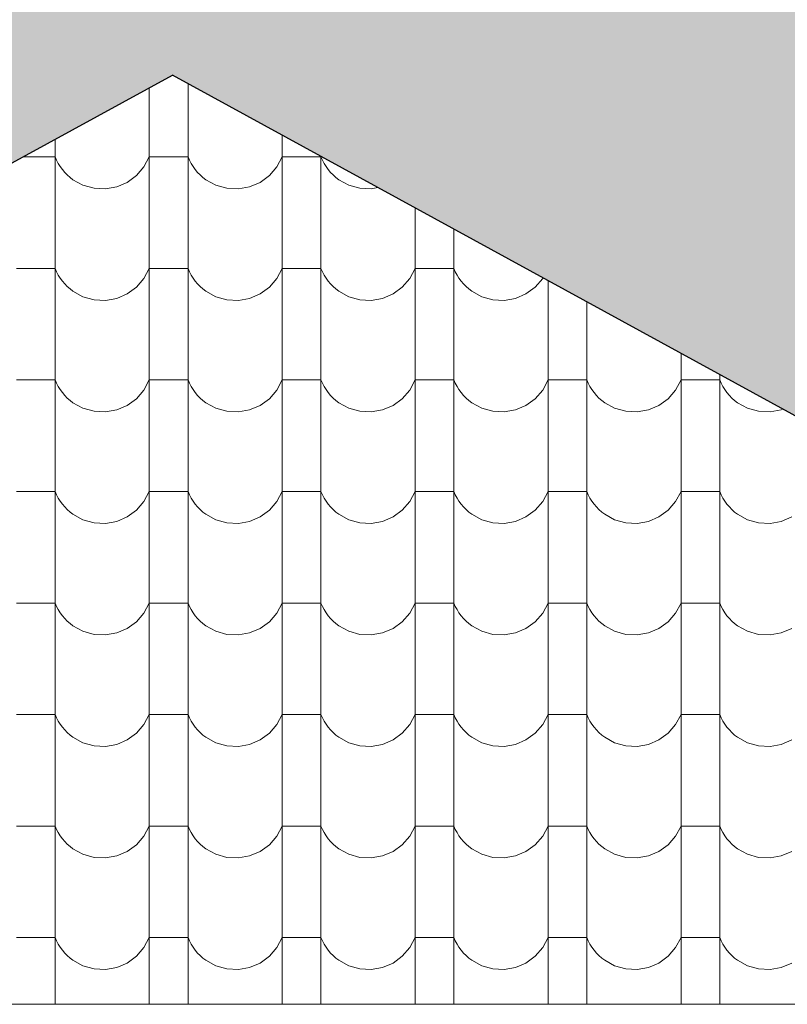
# Model space of a CAD drawing. Header units: millimetres. Extents: x -61343 to 9939, y -6894 to 7453.
# Tile 94 of 255: x -7884 to -7693, y -5960 to -5716. Entities that reach past the tile are written whole.
import ezdxf

# ---------------------------------------------------------------- set-up
doc = ezdxf.new("R2010")
doc.units = ezdxf.units.MM
doc.header["$MEASUREMENT"] = 0
doc.layers.add('810-G Ogólne', color=7, linetype='Continuous')
doc.layers.add('990-D Import IFC', color=7, linetype='Continuous')

# ---------------------------------------------------------------- blocks, each defined once
blk = doc.blocks.new('*X1834', base_point=(515069.4, 47309.9))
at = {"layer": '990-D Import IFC', "color": 251, "linetype": 'Continuous', "lineweight": 13, "true_color": 0x6a6a6a}
for p, q in [((522281.4, -45144.5), (522281.4, -45208.1)), ((522377.5, -45134.4), (522377.5, -45208.1)), ((522281.4, -45208.1), (522281.4, -45485.1)), ((522377.5, -45208.1), (522377.5, -45485.1)), ((522611.4, -45262.4), (522611.4, -45485.1)), ((522047.5, -45272.6), (522047.5, -45485.1)), ((521999.4, -45316.2), (521967.8, -45316.2)), ((522047.5, -45316.2), (521999.4, -45316.2)), ((522047.5, -45316.2), (522051.1, -45324.5)), ((522268.1, -45341.2), (522281.4, -45316.2)), ((522329.4, -45316.2), (522281.4, -45316.2)), ((522377.5, -45316.2), (522329.4, -45316.2)), ((522377.5, -45316.2), (522381.1, -45324.5)), ((522598.1, -45341.2), (522611.4, -45316.2)), ((522659.4, -45316.2), (522611.4, -45316.2)), ((522707.5, -45316.2), (522659.4, -45316.2)), ((522707.5, -45315), (522707.5, -45485.1)), ((522707.5, -45316.2), (522711.1, -45324.5)), ((522051.1, -45324.5), (522055.4, -45332.6)), ((522055.4, -45332.6), (522060.2, -45340.3)), ((522060.2, -45340.3), (522065.5, -45347.7)), ((522249.4, -45362.7), (522268.1, -45341.2)), ((522381.1, -45324.5), (522385.4, -45332.6)), ((522385.4, -45332.6), (522390.2, -45340.3)), ((522390.2, -45340.3), (522395.5, -45347.7)), ((522579.4, -45362.7), (522598.1, -45341.2)), ((522711.1, -45324.5), (522715.4, -45332.6)), ((522715.4, -45332.6), (522720.2, -45340.3)), ((522720.2, -45340.3), (522725.5, -45347.7)), ((522065.5, -45347.7), (522071.4, -45354.6)), ((522071.4, -45354.6), (522077.8, -45361.1)), ((522077.8, -45361.1), (522084.6, -45367.2)), ((522226.5, -45379.4), (522249.4, -45362.7)), ((522395.5, -45347.7), (522401.4, -45354.6)), ((522401.4, -45354.6), (522407.8, -45361.1)), ((522407.8, -45361.1), (522414.6, -45367.2)), ((522556.5, -45379.4), (522579.4, -45362.7)), ((522725.5, -45347.7), (522731.4, -45354.6)), ((522731.4, -45354.6), (522737.8, -45361.1)), ((522737.8, -45361.1), (522744.6, -45367.2)), ((522084.6, -45367.2), (522091.9, -45372.7)), ((522091.9, -45372.7), (522116.7, -45386.4)), ((522116.7, -45386.4), (522144.1, -45394.1)), ((522172.4, -45395.5), (522200.4, -45390.5)), ((522200.4, -45390.5), (522226.5, -45379.4)), ((522414.6, -45367.2), (522421.9, -45372.7)), ((522421.9, -45372.7), (522446.7, -45386.4)), ((522446.7, -45386.4), (522474.1, -45394.1)), ((522502.4, -45395.5), (522530.4, -45390.5)), ((522530.4, -45390.5), (522556.5, -45379.4)), ((522744.6, -45367.2), (522751.9, -45372.7)), ((522751.9, -45372.7), (522776.7, -45386.4)), ((522776.7, -45386.4), (522804.1, -45394.1)), ((522144.1, -45394.1), (522172.4, -45395.5)), ((522474.1, -45394.1), (522502.4, -45395.5)), ((522804.1, -45394.1), (522832.4, -45395.5)), ((522832.4, -45395.5), (522849, -45392.5)), ((522941.4, -45443.1), (522941.4, -45485.1)), ((522047.5, -45485.1), (522047.5, -45762.1)), ((522281.4, -45485.1), (522281.4, -45762.1)), ((522377.5, -45485.1), (522377.5, -45762.1)), ((522611.4, -45485.1), (522611.4, -45762.1)), ((522707.5, -45485.1), (522707.5, -45762.1)), ((522941.4, -45485.1), (522941.4, -45762.1)), ((523037.5, -45495.7), (523037.5, -45762.1)), ((521999.4, -45593.2), (521951.4, -45593.2)), ((522047.5, -45593.2), (521999.4, -45593.2)), ((522047.5, -45593.2), (522051.1, -45601.5)), ((522051.1, -45601.5), (522055.4, -45609.6)), ((522055.4, -45609.6), (522060.2, -45617.3)), ((522268.1, -45618.2), (522281.4, -45593.2)), ((522329.4, -45593.2), (522281.4, -45593.2)), ((522377.5, -45593.2), (522329.4, -45593.2)), ((522377.5, -45593.2), (522381.1, -45601.5)), ((522381.1, -45601.5), (522385.4, -45609.6)), ((522385.4, -45609.6), (522390.2, -45617.3)), ((522598.1, -45618.2), (522611.4, -45593.2)), ((522659.4, -45593.2), (522611.4, -45593.2)), ((522707.5, -45593.2), (522659.4, -45593.2)), ((522707.5, -45593.2), (522711.1, -45601.5)), ((522711.1, -45601.5), (522715.4, -45609.6)), ((522715.4, -45609.6), (522720.2, -45617.3)), ((522928.1, -45618.2), (522941.4, -45593.2)), ((522989.4, -45593.2), (522941.4, -45593.2)), ((523037.5, -45593.2), (522989.4, -45593.2)), ((523037.5, -45593.2), (523041.1, -45601.5)), ((523041.1, -45601.5), (523045.4, -45609.6)), ((523045.4, -45609.6), (523050.2, -45617.3)), ((522060.2, -45617.3), (522065.5, -45624.7)), ((522065.5, -45624.7), (522071.4, -45631.6)), ((522071.4, -45631.6), (522077.8, -45638.1)), ((522249.4, -45639.7), (522268.1, -45618.2)), ((522390.2, -45617.3), (522395.5, -45624.7)), ((522395.5, -45624.7), (522401.4, -45631.6)), ((522401.4, -45631.6), (522407.8, -45638.1)), ((522579.4, -45639.7), (522598.1, -45618.2)), ((522720.2, -45617.3), (522725.5, -45624.7)), ((522725.5, -45624.7), (522731.4, -45631.6)), ((522731.4, -45631.6), (522737.8, -45638.1)), ((522909.4, -45639.7), (522928.1, -45618.2)), ((523050.2, -45617.3), (523055.5, -45624.7)), ((523055.5, -45624.7), (523061.4, -45631.6)), ((523061.4, -45631.6), (523067.8, -45638.1)), ((523239.4, -45639.7), (523258.1, -45618.2)), ((523258.1, -45618.2), (523258.8, -45616.9)), ((523271.4, -45623.8), (523271.4, -45762.1)), ((522077.8, -45638.1), (522084.6, -45644.2)), ((522084.6, -45644.2), (522091.9, -45649.7)), ((522091.9, -45649.7), (522116.7, -45663.4)), ((522200.4, -45667.5), (522226.5, -45656.4)), ((522226.5, -45656.4), (522249.4, -45639.7)), ((522407.8, -45638.1), (522414.6, -45644.2)), ((522414.6, -45644.2), (522421.9, -45649.7)), ((522421.9, -45649.7), (522446.7, -45663.4)), ((522530.4, -45667.5), (522556.5, -45656.4)), ((522556.5, -45656.4), (522579.4, -45639.7)), ((522737.8, -45638.1), (522744.6, -45644.2)), ((522744.6, -45644.2), (522751.9, -45649.7)), ((522751.9, -45649.7), (522776.7, -45663.4)), ((522860.4, -45667.5), (522886.5, -45656.4)), ((522886.5, -45656.4), (522909.4, -45639.7)), ((523067.8, -45638.1), (523074.6, -45644.2)), ((523074.6, -45644.2), (523081.9, -45649.7)), ((523081.9, -45649.7), (523106.7, -45663.4)), ((523190.4, -45667.5), (523216.5, -45656.4)), ((523216.5, -45656.4), (523239.4, -45639.7)), ((522116.7, -45663.4), (522144.1, -45671.1)), ((522144.1, -45671.1), (522172.4, -45672.5)), ((522172.4, -45672.5), (522200.4, -45667.5)), ((522446.7, -45663.4), (522474.1, -45671.1)), ((522474.1, -45671.1), (522502.4, -45672.5)), ((522502.4, -45672.5), (522530.4, -45667.5)), ((522776.7, -45663.4), (522804.1, -45671.1)), ((522804.1, -45671.1), (522832.4, -45672.5)), ((522832.4, -45672.5), (522860.4, -45667.5)), ((523106.7, -45663.4), (523134.1, -45671.1)), ((523134.1, -45671.1), (523162.4, -45672.5)), ((523162.4, -45672.5), (523190.4, -45667.5)), ((523367.5, -45676.4), (523367.5, -45762.1)), ((522047.5, -45762.1), (522047.5, -46039.1)), ((522281.4, -45762.1), (522281.4, -46039.1)), ((522377.5, -45762.1), (522377.5, -46039.1)), ((522611.4, -45762.1), (522611.4, -46039.1)), ((522707.5, -45762.1), (522707.5, -46039.1)), ((522941.4, -45762.1), (522941.4, -46039.1)), ((523037.5, -45762.1), (523037.5, -46039.1)), ((523271.4, -45762.1), (523271.4, -46039.1)), ((523367.5, -45762.1), (523367.5, -46039.1)), ((523601.4, -45804.5), (523601.4, -46039.1)), ((521999.4, -45870.2), (521951.4, -45870.2)), ((522047.5, -45870.2), (521999.4, -45870.2)), ((522047.5, -45870.2), (522051.1, -45878.5)), ((522051.1, -45878.5), (522055.4, -45886.6)), ((522268.1, -45895.2), (522281.4, -45870.2)), ((522329.4, -45870.2), (522281.4, -45870.2)), ((522377.5, -45870.2), (522329.4, -45870.2)), ((522377.5, -45870.2), (522381.1, -45878.5)), ((522381.1, -45878.5), (522385.4, -45886.6)), ((522598.1, -45895.2), (522611.4, -45870.2)), ((522659.4, -45870.2), (522611.4, -45870.2)), ((522707.5, -45870.2), (522659.4, -45870.2)), ((522707.5, -45870.2), (522711.1, -45878.5)), ((522711.1, -45878.5), (522715.4, -45886.6)), ((522928.1, -45895.2), (522941.4, -45870.2)), ((522989.4, -45870.2), (522941.4, -45870.2)), ((523037.5, -45870.2), (522989.4, -45870.2)), ((523037.5, -45870.2), (523041.1, -45878.5)), ((523041.1, -45878.5), (523045.4, -45886.6)), ((523258.1, -45895.2), (523271.4, -45870.2)), ((523319.4, -45870.2), (523271.4, -45870.2)), ((523367.5, -45870.2), (523319.4, -45870.2)), ((523367.5, -45870.2), (523371.1, -45878.5)), ((523371.1, -45878.5), (523375.4, -45886.6)), ((523588.1, -45895.2), (523601.4, -45870.2)), ((523649.4, -45870.2), (523601.4, -45870.2)), ((523697.5, -45870.2), (523649.4, -45870.2)), ((523697.5, -45857.1), (523697.5, -46039.1)), ((523697.5, -45870.2), (523701.1, -45878.5)), ((523701.1, -45878.5), (523705.4, -45886.6)), ((522055.4, -45886.6), (522060.2, -45894.3)), ((522060.2, -45894.3), (522065.5, -45901.7)), ((522065.5, -45901.7), (522071.4, -45908.6)), ((522249.4, -45916.7), (522268.1, -45895.2)), ((522385.4, -45886.6), (522390.2, -45894.3)), ((522390.2, -45894.3), (522395.5, -45901.7)), ((522395.5, -45901.7), (522401.4, -45908.6)), ((522579.4, -45916.7), (522598.1, -45895.2)), ((522715.4, -45886.6), (522720.2, -45894.3)), ((522720.2, -45894.3), (522725.5, -45901.7)), ((522725.5, -45901.7), (522731.4, -45908.6)), ((522909.4, -45916.7), (522928.1, -45895.2)), ((523045.4, -45886.6), (523050.2, -45894.3)), ((523050.2, -45894.3), (523055.5, -45901.7)), ((523055.5, -45901.7), (523061.4, -45908.6)), ((523239.4, -45916.7), (523258.1, -45895.2)), ((523375.4, -45886.6), (523380.2, -45894.3)), ((523380.2, -45894.3), (523385.5, -45901.7)), ((523385.5, -45901.7), (523391.4, -45908.6)), ((523569.4, -45916.7), (523588.1, -45895.2)), ((523705.4, -45886.6), (523710.2, -45894.3)), ((523710.2, -45894.3), (523715.5, -45901.7)), ((523715.5, -45901.7), (523721.4, -45908.6)), ((522071.4, -45908.6), (522077.8, -45915.1)), ((522077.8, -45915.1), (522084.6, -45921.2)), ((522084.6, -45921.2), (522091.9, -45926.7)), ((522091.9, -45926.7), (522116.7, -45940.4)), ((522226.5, -45933.4), (522249.4, -45916.7)), ((522401.4, -45908.6), (522407.8, -45915.1)), ((522407.8, -45915.1), (522414.6, -45921.2)), ((522414.6, -45921.2), (522421.9, -45926.7)), ((522421.9, -45926.7), (522446.7, -45940.4)), ((522556.5, -45933.4), (522579.4, -45916.7)), ((522731.4, -45908.6), (522737.8, -45915.1)), ((522737.8, -45915.1), (522744.6, -45921.2)), ((522744.6, -45921.2), (522751.9, -45926.7)), ((522751.9, -45926.7), (522776.7, -45940.4)), ((522886.5, -45933.4), (522909.4, -45916.7)), ((523061.4, -45908.6), (523067.8, -45915.1)), ((523067.8, -45915.1), (523074.6, -45921.2)), ((523074.6, -45921.2), (523081.9, -45926.7)), ((523081.9, -45926.7), (523106.7, -45940.4)), ((523216.5, -45933.4), (523239.4, -45916.7)), ((523391.4, -45908.6), (523397.8, -45915.1)), ((523397.8, -45915.1), (523404.6, -45921.2)), ((523404.6, -45921.2), (523411.9, -45926.7)), ((523411.9, -45926.7), (523436.7, -45940.4)), ((523546.5, -45933.4), (523569.4, -45916.7)), ((523721.4, -45908.6), (523727.8, -45915.1)), ((523727.8, -45915.1), (523734.6, -45921.2)), ((523734.6, -45921.2), (523741.9, -45926.7)), ((523741.9, -45926.7), (523766.7, -45940.4)), ((522116.7, -45940.4), (522144.1, -45948.1)), ((522144.1, -45948.1), (522172.4, -45949.5)), ((522172.4, -45949.5), (522200.4, -45944.5)), ((522200.4, -45944.5), (522226.5, -45933.4)), ((522446.7, -45940.4), (522474.1, -45948.1)), ((522474.1, -45948.1), (522502.4, -45949.5)), ((522502.4, -45949.5), (522530.4, -45944.5)), ((522530.4, -45944.5), (522556.5, -45933.4)), ((522776.7, -45940.4), (522804.1, -45948.1)), ((522804.1, -45948.1), (522832.4, -45949.5)), ((522832.4, -45949.5), (522860.4, -45944.5)), ((522860.4, -45944.5), (522886.5, -45933.4)), ((523106.7, -45940.4), (523134.1, -45948.1)), ((523134.1, -45948.1), (523162.4, -45949.5)), ((523162.4, -45949.5), (523190.4, -45944.5)), ((523190.4, -45944.5), (523216.5, -45933.4)), ((523436.7, -45940.4), (523464.1, -45948.1)), ((523464.1, -45948.1), (523492.4, -45949.5)), ((523492.4, -45949.5), (523520.4, -45944.5)), ((523520.4, -45944.5), (523546.5, -45933.4)), ((523766.7, -45940.4), (523794.1, -45948.1)), ((523794.1, -45948.1), (523822.4, -45949.5)), ((523822.4, -45949.5), (523850.4, -45944.5)), ((523850.4, -45944.5), (523854.2, -45942.9)), ((522047.5, -46039.1), (522047.5, -46316.1)), ((522281.4, -46039.1), (522281.4, -46316.1)), ((522377.5, -46039.1), (522377.5, -46316.1)), ((522611.4, -46039.1), (522611.4, -46316.1)), ((522707.5, -46039.1), (522707.5, -46316.1)), ((522941.4, -46039.1), (522941.4, -46316.1)), ((523037.5, -46039.1), (523037.5, -46316.1)), ((523271.4, -46039.1), (523271.4, -46316.1)), ((523367.5, -46039.1), (523367.5, -46316.1)), ((523601.4, -46039.1), (523601.4, -46316.1)), ((523697.5, -46039.1), (523697.5, -46316.1)), ((521999.4, -46147.2), (521951.4, -46147.2)), ((522047.5, -46147.2), (521999.4, -46147.2)), ((522047.5, -46147.2), (522051.1, -46155.5)), ((522268.1, -46172.2), (522281.4, -46147.2)), ((522329.4, -46147.2), (522281.4, -46147.2)), ((522377.5, -46147.2), (522329.4, -46147.2)), ((522377.5, -46147.2), (522381.1, -46155.5)), ((522598.1, -46172.2), (522611.4, -46147.2)), ((522659.4, -46147.2), (522611.4, -46147.2)), ((522707.5, -46147.2), (522659.4, -46147.2)), ((522707.5, -46147.2), (522711.1, -46155.5)), ((522928.1, -46172.2), (522941.4, -46147.2)), ((522989.4, -46147.2), (522941.4, -46147.2)), ((523037.5, -46147.2), (522989.4, -46147.2)), ((523037.5, -46147.2), (523041.1, -46155.5)), ((523258.1, -46172.2), (523271.4, -46147.2)), ((523319.4, -46147.2), (523271.4, -46147.2)), ((523367.5, -46147.2), (523319.4, -46147.2)), ((523367.5, -46147.2), (523371.1, -46155.5)), ((523588.1, -46172.2), (523601.4, -46147.2)), ((523649.4, -46147.2), (523601.4, -46147.2)), ((523697.5, -46147.2), (523649.4, -46147.2)), ((523697.5, -46147.2), (523701.1, -46155.5)), ((522051.1, -46155.5), (522055.4, -46163.6)), ((522055.4, -46163.6), (522060.2, -46171.3)), ((522060.2, -46171.3), (522065.5, -46178.7)), ((522249.4, -46193.7), (522268.1, -46172.2)), ((522381.1, -46155.5), (522385.4, -46163.6)), ((522385.4, -46163.6), (522390.2, -46171.3)), ((522390.2, -46171.3), (522395.5, -46178.7)), ((522579.4, -46193.7), (522598.1, -46172.2)), ((522711.1, -46155.5), (522715.4, -46163.6)), ((522715.4, -46163.6), (522720.2, -46171.3)), ((522720.2, -46171.3), (522725.5, -46178.7)), ((522909.4, -46193.7), (522928.1, -46172.2)), ((523041.1, -46155.5), (523045.4, -46163.6)), ((523045.4, -46163.6), (523050.2, -46171.3)), ((523050.2, -46171.3), (523055.5, -46178.7)), ((523239.4, -46193.7), (523258.1, -46172.2)), ((523371.1, -46155.5), (523375.4, -46163.6)), ((523375.4, -46163.6), (523380.2, -46171.3)), ((523380.2, -46171.3), (523385.5, -46178.7)), ((523569.4, -46193.7), (523588.1, -46172.2)), ((523701.1, -46155.5), (523705.4, -46163.6)), ((523705.4, -46163.6), (523710.2, -46171.3)), ((523710.2, -46171.3), (523715.5, -46178.7)), ((522065.5, -46178.7), (522071.4, -46185.6)), ((522071.4, -46185.6), (522077.8, -46192.1)), ((522077.8, -46192.1), (522084.6, -46198.2)), ((522226.5, -46210.4), (522249.4, -46193.7)), ((522395.5, -46178.7), (522401.4, -46185.6)), ((522401.4, -46185.6), (522407.8, -46192.1)), ((522407.8, -46192.1), (522414.6, -46198.2)), ((522556.5, -46210.4), (522579.4, -46193.7)), ((522725.5, -46178.7), (522731.4, -46185.6)), ((522731.4, -46185.6), (522737.8, -46192.1)), ((522737.8, -46192.1), (522744.6, -46198.2)), ((522886.5, -46210.4), (522909.4, -46193.7)), ((523055.5, -46178.7), (523061.4, -46185.6)), ((523061.4, -46185.6), (523067.8, -46192.1)), ((523067.8, -46192.1), (523074.6, -46198.2)), ((523216.5, -46210.4), (523239.4, -46193.7)), ((523385.5, -46178.7), (523391.4, -46185.6)), ((523391.4, -46185.6), (523397.8, -46192.1)), ((523397.8, -46192.1), (523404.6, -46198.2)), ((523546.5, -46210.4), (523569.4, -46193.7)), ((523715.5, -46178.7), (523721.4, -46185.6)), ((523721.4, -46185.6), (523727.8, -46192.1)), ((523727.8, -46192.1), (523734.6, -46198.2)), ((522084.6, -46198.2), (522091.9, -46203.7)), ((522091.9, -46203.7), (522116.7, -46217.4)), ((522116.7, -46217.4), (522144.1, -46225.1)), ((522172.4, -46226.5), (522200.4, -46221.5)), ((522200.4, -46221.5), (522226.5, -46210.4)), ((522414.6, -46198.2), (522421.9, -46203.7)), ((522421.9, -46203.7), (522446.7, -46217.4)), ((522446.7, -46217.4), (522474.1, -46225.1)), ((522502.4, -46226.5), (522530.4, -46221.5)), ((522530.4, -46221.5), (522556.5, -46210.4)), ((522744.6, -46198.2), (522751.9, -46203.7)), ((522751.9, -46203.7), (522776.7, -46217.4)), ((522776.7, -46217.4), (522804.1, -46225.1)), ((522832.4, -46226.5), (522860.4, -46221.5)), ((522860.4, -46221.5), (522886.5, -46210.4)), ((523074.6, -46198.2), (523081.9, -46203.7)), ((523081.9, -46203.7), (523106.7, -46217.4)), ((523106.7, -46217.4), (523134.1, -46225.1)), ((523162.4, -46226.5), (523190.4, -46221.5)), ((523190.4, -46221.5), (523216.5, -46210.4)), ((523404.6, -46198.2), (523411.9, -46203.7)), ((523411.9, -46203.7), (523436.7, -46217.4)), ((523436.7, -46217.4), (523464.1, -46225.1)), ((523492.4, -46226.5), (523520.4, -46221.5)), ((523520.4, -46221.5), (523546.5, -46210.4)), ((523734.6, -46198.2), (523741.9, -46203.7)), ((523741.9, -46203.7), (523766.7, -46217.4)), ((523766.7, -46217.4), (523794.1, -46225.1)), ((523822.4, -46226.5), (523850.4, -46221.5)), ((523850.4, -46221.5), (523876.5, -46210.4)), ((522144.1, -46225.1), (522172.4, -46226.5)), ((522474.1, -46225.1), (522502.4, -46226.5)), ((522804.1, -46225.1), (522832.4, -46226.5)), ((523134.1, -46225.1), (523162.4, -46226.5)), ((523464.1, -46225.1), (523492.4, -46226.5)), ((523794.1, -46225.1), (523822.4, -46226.5)), ((522047.5, -46316.1), (522047.5, -46593.1)), ((522281.4, -46316.1), (522281.4, -46593.1)), ((522377.5, -46316.1), (522377.5, -46593.1)), ((522611.4, -46316.1), (522611.4, -46593.1)), ((522707.5, -46316.1), (522707.5, -46593.1)), ((522941.4, -46316.1), (522941.4, -46593.1)), ((523037.5, -46316.1), (523037.5, -46593.1)), ((523271.4, -46316.1), (523271.4, -46593.1)), ((523367.5, -46316.1), (523367.5, -46593.1)), ((523601.4, -46316.1), (523601.4, -46593.1)), ((523697.5, -46316.1), (523697.5, -46593.1)), ((521999.4, -46424.2), (521951.4, -46424.2)), ((522047.5, -46424.2), (521999.4, -46424.2)), ((522047.5, -46424.2), (522051.1, -46432.5)), ((522051.1, -46432.5), (522055.4, -46440.6)), ((522055.4, -46440.6), (522060.2, -46448.3)), ((522268.1, -46449.2), (522281.4, -46424.2)), ((522329.4, -46424.2), (522281.4, -46424.2)), ((522377.5, -46424.2), (522329.4, -46424.2)), ((522377.5, -46424.2), (522381.1, -46432.5)), ((522381.1, -46432.5), (522385.4, -46440.6)), ((522385.4, -46440.6), (522390.2, -46448.3)), ((522598.1, -46449.2), (522611.4, -46424.2)), ((522659.4, -46424.2), (522611.4, -46424.2)), ((522707.5, -46424.2), (522659.4, -46424.2)), ((522707.5, -46424.2), (522711.1, -46432.5)), ((522711.1, -46432.5), (522715.4, -46440.6)), ((522715.4, -46440.6), (522720.2, -46448.3)), ((522928.1, -46449.2), (522941.4, -46424.2)), ((522989.4, -46424.2), (522941.4, -46424.2)), ((523037.5, -46424.2), (522989.4, -46424.2)), ((523037.5, -46424.2), (523041.1, -46432.5)), ((523041.1, -46432.5), (523045.4, -46440.6)), ((523045.4, -46440.6), (523050.2, -46448.3)), ((523258.1, -46449.2), (523271.4, -46424.2)), ((523319.4, -46424.2), (523271.4, -46424.2)), ((523367.5, -46424.2), (523319.4, -46424.2)), ((523367.5, -46424.2), (523371.1, -46432.5)), ((523371.1, -46432.5), (523375.4, -46440.6)), ((523375.4, -46440.6), (523380.2, -46448.3)), ((523588.1, -46449.2), (523601.4, -46424.2)), ((523649.4, -46424.2), (523601.4, -46424.2)), ((523697.5, -46424.2), (523649.4, -46424.2)), ((523697.5, -46424.2), (523701.1, -46432.5)), ((523701.1, -46432.5), (523705.4, -46440.6)), ((523705.4, -46440.6), (523710.2, -46448.3)), ((522060.2, -46448.3), (522065.5, -46455.7)), ((522065.5, -46455.7), (522071.4, -46462.6)), ((522071.4, -46462.6), (522077.8, -46469.1)), ((522249.4, -46470.7), (522268.1, -46449.2)), ((522390.2, -46448.3), (522395.5, -46455.7)), ((522395.5, -46455.7), (522401.4, -46462.6)), ((522401.4, -46462.6), (522407.8, -46469.1)), ((522579.4, -46470.7), (522598.1, -46449.2)), ((522720.2, -46448.3), (522725.5, -46455.7)), ((522725.5, -46455.7), (522731.4, -46462.6)), ((522731.4, -46462.6), (522737.8, -46469.1)), ((522909.4, -46470.7), (522928.1, -46449.2)), ((523050.2, -46448.3), (523055.5, -46455.7)), ((523055.5, -46455.7), (523061.4, -46462.6)), ((523061.4, -46462.6), (523067.8, -46469.1)), ((523239.4, -46470.7), (523258.1, -46449.2)), ((523380.2, -46448.3), (523385.5, -46455.7)), ((523385.5, -46455.7), (523391.4, -46462.6)), ((523391.4, -46462.6), (523397.8, -46469.1)), ((523569.4, -46470.7), (523588.1, -46449.2)), ((523710.2, -46448.3), (523715.5, -46455.7)), ((523715.5, -46455.7), (523721.4, -46462.6)), ((523721.4, -46462.6), (523727.8, -46469.1)), ((522077.8, -46469.1), (522084.6, -46475.2)), ((522084.6, -46475.2), (522091.9, -46480.7)), ((522091.9, -46480.7), (522116.7, -46494.4)), ((522200.4, -46498.5), (522226.5, -46487.4)), ((522226.5, -46487.4), (522249.4, -46470.7)), ((522407.8, -46469.1), (522414.6, -46475.2)), ((522414.6, -46475.2), (522421.9, -46480.7)), ((522421.9, -46480.7), (522446.7, -46494.4)), ((522530.4, -46498.5), (522556.5, -46487.4)), ((522556.5, -46487.4), (522579.4, -46470.7)), ((522737.8, -46469.1), (522744.6, -46475.2)), ((522744.6, -46475.2), (522751.9, -46480.7)), ((522751.9, -46480.7), (522776.7, -46494.4)), ((522860.4, -46498.5), (522886.5, -46487.4)), ((522886.5, -46487.4), (522909.4, -46470.7)), ((523067.8, -46469.1), (523074.6, -46475.2)), ((523074.6, -46475.2), (523081.9, -46480.7)), ((523081.9, -46480.7), (523106.7, -46494.4)), ((523190.4, -46498.5), (523216.5, -46487.4)), ((523216.5, -46487.4), (523239.4, -46470.7)), ((523397.8, -46469.1), (523404.6, -46475.2)), ((523404.6, -46475.2), (523411.9, -46480.7)), ((523411.9, -46480.7), (523436.7, -46494.4)), ((523520.4, -46498.5), (523546.5, -46487.4)), ((523546.5, -46487.4), (523569.4, -46470.7)), ((523727.8, -46469.1), (523734.6, -46475.2)), ((523734.6, -46475.2), (523741.9, -46480.7)), ((523741.9, -46480.7), (523766.7, -46494.4)), ((523850.4, -46498.5), (523876.5, -46487.4)), ((522116.7, -46494.4), (522144.1, -46502.1)), ((522144.1, -46502.1), (522172.4, -46503.5)), ((522172.4, -46503.5), (522200.4, -46498.5)), ((522446.7, -46494.4), (522474.1, -46502.1)), ((522474.1, -46502.1), (522502.4, -46503.5)), ((522502.4, -46503.5), (522530.4, -46498.5)), ((522776.7, -46494.4), (522804.1, -46502.1)), ((522804.1, -46502.1), (522832.4, -46503.5)), ((522832.4, -46503.5), (522860.4, -46498.5)), ((523106.7, -46494.4), (523134.1, -46502.1)), ((523134.1, -46502.1), (523162.4, -46503.5)), ((523162.4, -46503.5), (523190.4, -46498.5)), ((523436.7, -46494.4), (523464.1, -46502.1)), ((523464.1, -46502.1), (523492.4, -46503.5)), ((523492.4, -46503.5), (523520.4, -46498.5)), ((523766.7, -46494.4), (523794.1, -46502.1)), ((523794.1, -46502.1), (523822.4, -46503.5)), ((523822.4, -46503.5), (523850.4, -46498.5)), ((522047.5, -46593.1), (522047.5, -46870.1)), ((522281.4, -46593.1), (522281.4, -46870.1)), ((522377.5, -46593.1), (522377.5, -46870.1)), ((522611.4, -46593.1), (522611.4, -46870.1)), ((522707.5, -46593.1), (522707.5, -46870.1)), ((522941.4, -46593.1), (522941.4, -46870.1)), ((523037.5, -46593.1), (523037.5, -46870.1)), ((523271.4, -46593.1), (523271.4, -46870.1)), ((523367.5, -46593.1), (523367.5, -46870.1)), ((523601.4, -46593.1), (523601.4, -46870.1)), ((523697.5, -46593.1), (523697.5, -46870.1)), ((521999.4, -46701.2), (521951.4, -46701.2)), ((522047.5, -46701.2), (521999.4, -46701.2)), ((522047.5, -46701.2), (522051.1, -46709.5)), ((522051.1, -46709.5), (522055.4, -46717.6)), ((522268.1, -46726.2), (522281.4, -46701.2)), ((522329.4, -46701.2), (522281.4, -46701.2)), ((522377.5, -46701.2), (522329.4, -46701.2)), ((522377.5, -46701.2), (522381.1, -46709.5)), ((522381.1, -46709.5), (522385.4, -46717.6)), ((522598.1, -46726.2), (522611.4, -46701.2)), ((522659.4, -46701.2), (522611.4, -46701.2)), ((522707.5, -46701.2), (522659.4, -46701.2)), ((522707.5, -46701.2), (522711.1, -46709.5)), ((522711.1, -46709.5), (522715.4, -46717.6)), ((522928.1, -46726.2), (522941.4, -46701.2)), ((522989.4, -46701.2), (522941.4, -46701.2)), ((523037.5, -46701.2), (522989.4, -46701.2)), ((523037.5, -46701.2), (523041.1, -46709.5)), ((523041.1, -46709.5), (523045.4, -46717.6)), ((523258.1, -46726.2), (523271.4, -46701.2)), ((523319.4, -46701.2), (523271.4, -46701.2)), ((523367.5, -46701.2), (523319.4, -46701.2)), ((523367.5, -46701.2), (523371.1, -46709.5)), ((523371.1, -46709.5), (523375.4, -46717.6)), ((523588.1, -46726.2), (523601.4, -46701.2)), ((523649.4, -46701.2), (523601.4, -46701.2)), ((523697.5, -46701.2), (523649.4, -46701.2)), ((523697.5, -46701.2), (523701.1, -46709.5)), ((523701.1, -46709.5), (523705.4, -46717.6)), ((522055.4, -46717.6), (522060.2, -46725.3)), ((522060.2, -46725.3), (522065.5, -46732.7)), ((522065.5, -46732.7), (522071.4, -46739.6)), ((522249.4, -46747.7), (522268.1, -46726.2)), ((522385.4, -46717.6), (522390.2, -46725.3)), ((522390.2, -46725.3), (522395.5, -46732.7)), ((522395.5, -46732.7), (522401.4, -46739.6)), ((522579.4, -46747.7), (522598.1, -46726.2)), ((522715.4, -46717.6), (522720.2, -46725.3)), ((522720.2, -46725.3), (522725.5, -46732.7)), ((522725.5, -46732.7), (522731.4, -46739.6)), ((522909.4, -46747.7), (522928.1, -46726.2)), ((523045.4, -46717.6), (523050.2, -46725.3)), ((523050.2, -46725.3), (523055.5, -46732.7)), ((523055.5, -46732.7), (523061.4, -46739.6)), ((523239.4, -46747.7), (523258.1, -46726.2)), ((523375.4, -46717.6), (523380.2, -46725.3)), ((523380.2, -46725.3), (523385.5, -46732.7)), ((523385.5, -46732.7), (523391.4, -46739.6)), ((523569.4, -46747.7), (523588.1, -46726.2)), ((523705.4, -46717.6), (523710.2, -46725.3)), ((523710.2, -46725.3), (523715.5, -46732.7)), ((523715.5, -46732.7), (523721.4, -46739.6)), ((522071.4, -46739.6), (522077.8, -46746.1)), ((522077.8, -46746.1), (522084.6, -46752.2)), ((522084.6, -46752.2), (522091.9, -46757.7)), ((522091.9, -46757.7), (522116.7, -46771.4)), ((522226.5, -46764.4), (522249.4, -46747.7)), ((522401.4, -46739.6), (522407.8, -46746.1)), ((522407.8, -46746.1), (522414.6, -46752.2)), ((522414.6, -46752.2), (522421.9, -46757.7)), ((522421.9, -46757.7), (522446.7, -46771.4)), ((522556.5, -46764.4), (522579.4, -46747.7)), ((522731.4, -46739.6), (522737.8, -46746.1)), ((522737.8, -46746.1), (522744.6, -46752.2)), ((522744.6, -46752.2), (522751.9, -46757.7)), ((522751.9, -46757.7), (522776.7, -46771.4)), ((522886.5, -46764.4), (522909.4, -46747.7)), ((523061.4, -46739.6), (523067.8, -46746.1)), ((523067.8, -46746.1), (523074.6, -46752.2)), ((523074.6, -46752.2), (523081.9, -46757.7)), ((523081.9, -46757.7), (523106.7, -46771.4)), ((523216.5, -46764.4), (523239.4, -46747.7)), ((523391.4, -46739.6), (523397.8, -46746.1)), ((523397.8, -46746.1), (523404.6, -46752.2)), ((523404.6, -46752.2), (523411.9, -46757.7)), ((523411.9, -46757.7), (523436.7, -46771.4)), ((523546.5, -46764.4), (523569.4, -46747.7)), ((523721.4, -46739.6), (523727.8, -46746.1)), ((523727.8, -46746.1), (523734.6, -46752.2)), ((523734.6, -46752.2), (523741.9, -46757.7)), ((523741.9, -46757.7), (523766.7, -46771.4)), ((522116.7, -46771.4), (522144.1, -46779.1)), ((522144.1, -46779.1), (522172.4, -46780.5)), ((522172.4, -46780.5), (522200.4, -46775.5)), ((522200.4, -46775.5), (522226.5, -46764.4)), ((522446.7, -46771.4), (522474.1, -46779.1)), ((522474.1, -46779.1), (522502.4, -46780.5)), ((522502.4, -46780.5), (522530.4, -46775.5)), ((522530.4, -46775.5), (522556.5, -46764.4)), ((522776.7, -46771.4), (522804.1, -46779.1)), ((522804.1, -46779.1), (522832.4, -46780.5)), ((522832.4, -46780.5), (522860.4, -46775.5)), ((522860.4, -46775.5), (522886.5, -46764.4)), ((523106.7, -46771.4), (523134.1, -46779.1)), ((523134.1, -46779.1), (523162.4, -46780.5)), ((523162.4, -46780.5), (523190.4, -46775.5)), ((523190.4, -46775.5), (523216.5, -46764.4)), ((523436.7, -46771.4), (523464.1, -46779.1)), ((523464.1, -46779.1), (523492.4, -46780.5)), ((523492.4, -46780.5), (523520.4, -46775.5)), ((523520.4, -46775.5), (523546.5, -46764.4)), ((523766.7, -46771.4), (523794.1, -46779.1)), ((523794.1, -46779.1), (523822.4, -46780.5)), ((523822.4, -46780.5), (523850.4, -46775.5)), ((523850.4, -46775.5), (523876.5, -46764.4)), ((522047.5, -46870.1), (522047.5, -47147.1)), ((522281.4, -46870.1), (522281.4, -47147.1)), ((522377.5, -46870.1), (522377.5, -47147.1)), ((522611.4, -46870.1), (522611.4, -47147.1)), ((522707.5, -46870.1), (522707.5, -47147.1)), ((522941.4, -46870.1), (522941.4, -47147.1)), ((523037.5, -46870.1), (523037.5, -47147.1)), ((523271.4, -46870.1), (523271.4, -47147.1)), ((523367.5, -46870.1), (523367.5, -47147.1)), ((523601.4, -46870.1), (523601.4, -47147.1)), ((523697.5, -46870.1), (523697.5, -47147.1)), ((521999.4, -46978.2), (521951.4, -46978.2)), ((522047.5, -46978.2), (521999.4, -46978.2)), ((522047.5, -46978.2), (522051.1, -46986.5)), ((522268.1, -47003.2), (522281.4, -46978.2)), ((522329.4, -46978.2), (522281.4, -46978.2)), ((522377.5, -46978.2), (522329.4, -46978.2)), ((522377.5, -46978.2), (522381.1, -46986.5)), ((522598.1, -47003.2), (522611.4, -46978.2)), ((522659.4, -46978.2), (522611.4, -46978.2)), ((522707.5, -46978.2), (522659.4, -46978.2)), ((522707.5, -46978.2), (522711.1, -46986.5)), ((522928.1, -47003.2), (522941.4, -46978.2)), ((522989.4, -46978.2), (522941.4, -46978.2)), ((523037.5, -46978.2), (522989.4, -46978.2)), ((523037.5, -46978.2), (523041.1, -46986.5)), ((523258.1, -47003.2), (523271.4, -46978.2)), ((523319.4, -46978.2), (523271.4, -46978.2)), ((523367.5, -46978.2), (523319.4, -46978.2)), ((523367.5, -46978.2), (523371.1, -46986.5)), ((523588.1, -47003.2), (523601.4, -46978.2)), ((523649.4, -46978.2), (523601.4, -46978.2)), ((523697.5, -46978.2), (523649.4, -46978.2)), ((523697.5, -46978.2), (523701.1, -46986.5)), ((522051.1, -46986.5), (522055.4, -46994.6)), ((522055.4, -46994.6), (522060.2, -47002.3)), ((522060.2, -47002.3), (522065.5, -47009.7)), ((522249.4, -47024.7), (522268.1, -47003.2)), ((522381.1, -46986.5), (522385.4, -46994.6)), ((522385.4, -46994.6), (522390.2, -47002.3)), ((522390.2, -47002.3), (522395.5, -47009.7)), ((522579.4, -47024.7), (522598.1, -47003.2)), ((522711.1, -46986.5), (522715.4, -46994.6)), ((522715.4, -46994.6), (522720.2, -47002.3)), ((522720.2, -47002.3), (522725.5, -47009.7)), ((522909.4, -47024.7), (522928.1, -47003.2)), ((523041.1, -46986.5), (523045.4, -46994.6)), ((523045.4, -46994.6), (523050.2, -47002.3)), ((523050.2, -47002.3), (523055.5, -47009.7)), ((523239.4, -47024.7), (523258.1, -47003.2)), ((523371.1, -46986.5), (523375.4, -46994.6)), ((523375.4, -46994.6), (523380.2, -47002.3)), ((523380.2, -47002.3), (523385.5, -47009.7)), ((523569.4, -47024.7), (523588.1, -47003.2)), ((523701.1, -46986.5), (523705.4, -46994.6)), ((523705.4, -46994.6), (523710.2, -47002.3)), ((523710.2, -47002.3), (523715.5, -47009.7)), ((522065.5, -47009.7), (522071.4, -47016.6)), ((522071.4, -47016.6), (522077.8, -47023.1)), ((522077.8, -47023.1), (522084.6, -47029.2)), ((522084.6, -47029.2), (522091.9, -47034.7)), ((522226.5, -47041.4), (522249.4, -47024.7)), ((522395.5, -47009.7), (522401.4, -47016.6)), ((522401.4, -47016.6), (522407.8, -47023.1)), ((522407.8, -47023.1), (522414.6, -47029.2)), ((522414.6, -47029.2), (522421.9, -47034.7)), ((522556.5, -47041.4), (522579.4, -47024.7)), ((522725.5, -47009.7), (522731.4, -47016.6)), ((522731.4, -47016.6), (522737.8, -47023.1)), ((522737.8, -47023.1), (522744.6, -47029.2)), ((522744.6, -47029.2), (522751.9, -47034.7)), ((522886.5, -47041.4), (522909.4, -47024.7)), ((523055.5, -47009.7), (523061.4, -47016.6)), ((523061.4, -47016.6), (523067.8, -47023.1)), ((523067.8, -47023.1), (523074.6, -47029.2)), ((523074.6, -47029.2), (523081.9, -47034.7)), ((523216.5, -47041.4), (523239.4, -47024.7)), ((523385.5, -47009.7), (523391.4, -47016.6)), ((523391.4, -47016.6), (523397.8, -47023.1)), ((523397.8, -47023.1), (523404.6, -47029.2)), ((523404.6, -47029.2), (523411.9, -47034.7)), ((523546.5, -47041.4), (523569.4, -47024.7)), ((523715.5, -47009.7), (523721.4, -47016.6)), ((523721.4, -47016.6), (523727.8, -47023.1)), ((523727.8, -47023.1), (523734.6, -47029.2)), ((523734.6, -47029.2), (523741.9, -47034.7)), ((522091.9, -47034.7), (522116.7, -47048.4)), ((522116.7, -47048.4), (522144.1, -47056.1)), ((522172.4, -47057.5), (522200.4, -47052.5)), ((522200.4, -47052.5), (522226.5, -47041.4)), ((522421.9, -47034.7), (522446.7, -47048.4)), ((522446.7, -47048.4), (522474.1, -47056.1)), ((522502.4, -47057.5), (522530.4, -47052.5)), ((522530.4, -47052.5), (522556.5, -47041.4)), ((522751.9, -47034.7), (522776.7, -47048.4)), ((522776.7, -47048.4), (522804.1, -47056.1)), ((522832.4, -47057.5), (522860.4, -47052.5)), ((522860.4, -47052.5), (522886.5, -47041.4)), ((523081.9, -47034.7), (523106.7, -47048.4)), ((523106.7, -47048.4), (523134.1, -47056.1)), ((523162.4, -47057.5), (523190.4, -47052.5)), ((523190.4, -47052.5), (523216.5, -47041.4)), ((523411.9, -47034.7), (523436.7, -47048.4)), ((523436.7, -47048.4), (523464.1, -47056.1)), ((523492.4, -47057.5), (523520.4, -47052.5)), ((523520.4, -47052.5), (523546.5, -47041.4)), ((523741.9, -47034.7), (523766.7, -47048.4)), ((523766.7, -47048.4), (523794.1, -47056.1)), ((523822.4, -47057.5), (523850.4, -47052.5)), ((523850.4, -47052.5), (523876.5, -47041.4)), ((522144.1, -47056.1), (522172.4, -47057.5)), ((522474.1, -47056.1), (522502.4, -47057.5)), ((522804.1, -47056.1), (522832.4, -47057.5)), ((523134.1, -47056.1), (523162.4, -47057.5)), ((523464.1, -47056.1), (523492.4, -47057.5)), ((523794.1, -47056.1), (523822.4, -47057.5)), ((522047.5, -47147.1), (522047.5, -47421)), ((522281.4, -47147.1), (522281.4, -47421)), ((522377.5, -47147.1), (522377.5, -47421)), ((522611.4, -47147.1), (522611.4, -47421)), ((522707.5, -47147.1), (522707.5, -47421)), ((522941.4, -47147.1), (522941.4, -47421)), ((523037.5, -47147.1), (523037.5, -47421)), ((523271.4, -47147.1), (523271.4, -47421)), ((523367.5, -47147.1), (523367.5, -47421)), ((523601.4, -47147.1), (523601.4, -47421)), ((523697.5, -47147.1), (523697.5, -47421)), ((521999.4, -47255.2), (521951.4, -47255.2)), ((522047.5, -47255.2), (521999.4, -47255.2)), ((522047.5, -47255.2), (522051.1, -47263.5)), ((522051.1, -47263.5), (522055.4, -47271.6)), ((522055.4, -47271.6), (522060.2, -47279.3)), ((522268.1, -47280.2), (522281.4, -47255.2)), ((522329.4, -47255.2), (522281.4, -47255.2)), ((522377.5, -47255.2), (522329.4, -47255.2)), ((522377.5, -47255.2), (522381.1, -47263.5)), ((522381.1, -47263.5), (522385.4, -47271.6)), ((522385.4, -47271.6), (522390.2, -47279.3)), ((522598.1, -47280.2), (522611.4, -47255.2)), ((522659.4, -47255.2), (522611.4, -47255.2)), ((522707.5, -47255.2), (522659.4, -47255.2)), ((522707.5, -47255.2), (522711.1, -47263.5)), ((522711.1, -47263.5), (522715.4, -47271.6)), ((522715.4, -47271.6), (522720.2, -47279.3)), ((522928.1, -47280.2), (522941.4, -47255.2)), ((522989.4, -47255.2), (522941.4, -47255.2)), ((523037.5, -47255.2), (522989.4, -47255.2)), ((523037.5, -47255.2), (523041.1, -47263.5)), ((523041.1, -47263.5), (523045.4, -47271.6)), ((523045.4, -47271.6), (523050.2, -47279.3)), ((523258.1, -47280.2), (523271.4, -47255.2)), ((523319.4, -47255.2), (523271.4, -47255.2)), ((523367.5, -47255.2), (523319.4, -47255.2)), ((523367.5, -47255.2), (523371.1, -47263.5)), ((523371.1, -47263.5), (523375.4, -47271.6)), ((523375.4, -47271.6), (523380.2, -47279.3)), ((523588.1, -47280.2), (523601.4, -47255.2)), ((523649.4, -47255.2), (523601.4, -47255.2)), ((523697.5, -47255.2), (523649.4, -47255.2)), ((523697.5, -47255.2), (523701.1, -47263.5)), ((523701.1, -47263.5), (523705.4, -47271.6)), ((523705.4, -47271.6), (523710.2, -47279.3)), ((522060.2, -47279.3), (522065.5, -47286.7)), ((522065.5, -47286.7), (522071.4, -47293.6)), ((522071.4, -47293.6), (522077.8, -47300.1)), ((522249.4, -47301.7), (522268.1, -47280.2)), ((522390.2, -47279.3), (522395.5, -47286.7)), ((522395.5, -47286.7), (522401.4, -47293.6)), ((522401.4, -47293.6), (522407.8, -47300.1)), ((522579.4, -47301.7), (522598.1, -47280.2)), ((522720.2, -47279.3), (522725.5, -47286.7)), ((522725.5, -47286.7), (522731.4, -47293.6)), ((522731.4, -47293.6), (522737.8, -47300.1)), ((522909.4, -47301.7), (522928.1, -47280.2)), ((523050.2, -47279.3), (523055.5, -47286.7)), ((523055.5, -47286.7), (523061.4, -47293.6)), ((523061.4, -47293.6), (523067.8, -47300.1)), ((523239.4, -47301.7), (523258.1, -47280.2)), ((523380.2, -47279.3), (523385.5, -47286.7)), ((523385.5, -47286.7), (523391.4, -47293.6)), ((523391.4, -47293.6), (523397.8, -47300.1)), ((523569.4, -47301.7), (523588.1, -47280.2)), ((523710.2, -47279.3), (523715.5, -47286.7)), ((523715.5, -47286.7), (523721.4, -47293.6)), ((523721.4, -47293.6), (523727.8, -47300.1)), ((522077.8, -47300.1), (522084.6, -47306.2)), ((522084.6, -47306.2), (522091.9, -47311.7)), ((522091.9, -47311.7), (522116.7, -47325.4)), ((522200.4, -47329.5), (522226.5, -47318.4)), ((522226.5, -47318.4), (522249.4, -47301.7)), ((522407.8, -47300.1), (522414.6, -47306.2)), ((522414.6, -47306.2), (522421.9, -47311.7)), ((522421.9, -47311.7), (522446.7, -47325.4)), ((522530.4, -47329.5), (522556.5, -47318.4)), ((522556.5, -47318.4), (522579.4, -47301.7)), ((522737.8, -47300.1), (522744.6, -47306.2)), ((522744.6, -47306.2), (522751.9, -47311.7)), ((522751.9, -47311.7), (522776.7, -47325.4)), ((522860.4, -47329.5), (522886.5, -47318.4)), ((522886.5, -47318.4), (522909.4, -47301.7)), ((523067.8, -47300.1), (523074.6, -47306.2)), ((523074.6, -47306.2), (523081.9, -47311.7)), ((523081.9, -47311.7), (523106.7, -47325.4)), ((523190.4, -47329.5), (523216.5, -47318.4)), ((523216.5, -47318.4), (523239.4, -47301.7)), ((523397.8, -47300.1), (523404.6, -47306.2)), ((523404.6, -47306.2), (523411.9, -47311.7)), ((523411.9, -47311.7), (523436.7, -47325.4)), ((523520.4, -47329.5), (523546.5, -47318.4)), ((523546.5, -47318.4), (523569.4, -47301.7)), ((523727.8, -47300.1), (523734.6, -47306.2)), ((523734.6, -47306.2), (523741.9, -47311.7)), ((523741.9, -47311.7), (523766.7, -47325.4)), ((523850.4, -47329.5), (523876.5, -47318.4)), ((522116.7, -47325.4), (522144.1, -47333.1)), ((522144.1, -47333.1), (522172.4, -47334.5)), ((522172.4, -47334.5), (522200.4, -47329.5)), ((522446.7, -47325.4), (522474.1, -47333.1)), ((522474.1, -47333.1), (522502.4, -47334.5)), ((522502.4, -47334.5), (522530.4, -47329.5)), ((522776.7, -47325.4), (522804.1, -47333.1)), ((522804.1, -47333.1), (522832.4, -47334.5)), ((522832.4, -47334.5), (522860.4, -47329.5)), ((523106.7, -47325.4), (523134.1, -47333.1)), ((523134.1, -47333.1), (523162.4, -47334.5)), ((523162.4, -47334.5), (523190.4, -47329.5)), ((523436.7, -47325.4), (523464.1, -47333.1)), ((523464.1, -47333.1), (523492.4, -47334.5)), ((523492.4, -47334.5), (523520.4, -47329.5)), ((523766.7, -47325.4), (523794.1, -47333.1)), ((523794.1, -47333.1), (523822.4, -47334.5)), ((523822.4, -47334.5), (523850.4, -47329.5))]:
    blk.add_line(p, q, dxfattribs=at)
blk = doc.blocks.new('Wypełnienie_17_3', base_point=(515069.4, 47309.9))
at = {"layer": '990-D Import IFC', "color": 251, "linetype": 'Continuous', "lineweight": 13, "true_color": 0x6a6a6a}
blk.add_blockref('*X1834', (515069.4, 47309.9), dxfattribs=at)

msp = doc.modelspace()

# ---------------------------------------------------------------- hatches: boundary and pattern name
at = {"layer": '990-D Import IFC', "linetype": 'Continuous', "lineweight": 5, "true_color": 0xf0ede3}
msp.add_hatch(color=7, dxfattribs=at).paths.add_polyline_path([(-8217.598, -5484.404), (-8217.598, -5493.991), (-8178.89, -5505.786), (-8178.89, -5893.57), (-8194.318, -5908.998), (-8202.803, -5900.512), (-8191.173, -5888.882), (-8191.173, -5514.902), (-8217.598, -5506.849), (-8217.598, -5933.559), (-7846.083, -5729.621), (-7473.598, -5933.559), (-7424.568, -5960.404), (-7412.568, -5960.404), (-7414.986, -5968.817), (-7424.568, -5972.404), (-7424.568, -5982.404), (-7389.534, -5982.404), (-7389.534, -5457.404), (-7473.598, -5457.404), (-7473.598, -5484.404)])

# ---------------------------------------------------------------- linework, layer by layer
at = {"layer": '810-G Ogólne', "color": 7, "linetype": 'Continuous', "lineweight": 25}
for p in [(-8267.598, -5960.404), (-7424.568, -5960.404)]:
    msp.add_line(p, (-7846.083, -5729.621), dxfattribs=at)
at = {"layer": '990-D Import IFC', "color": 7, "linetype": 'Continuous', "lineweight": 13}
for points in [[(-8217.598, -5484.404), (-7473.598, -5484.404), (-7473.598, -5457.404), (-7389.534, -5457.404), (-7389.534, -5982.404), (-7424.568, -5982.404), (-7424.568, -5972.404), (-7414.986, -5968.817), (-7412.568, -5960.404), (-7424.568, -5960.404), (-7473.598, -5933.559), (-7846.083, -5729.621), (-8217.598, -5933.559), (-8217.598, -5506.849), (-8191.173, -5514.902), (-8191.173, -5888.882), (-8202.803, -5900.512), (-8194.318, -5908.998), (-8178.89, -5893.57), (-8178.89, -5505.786), (-8217.598, -5493.991)], [(-7846.083, -5729.621), (-8267.598, -5960.404), (-7424.568, -5960.404)]]:
    msp.add_lwpolyline(points, close=True, dxfattribs=at)

# ---------------------------------------------------------------- block references
at = {"layer": '990-D Import IFC', "color": 251, "linetype": 'Continuous', "lineweight": 13, "true_color": 0x6a6a6a, "xscale": 0.1, "yscale": 0.1, "zscale": 0.1}
msp.add_blockref('Wypełnienie_17_3', (-8573.008, 3512.683), dxfattribs=at)

doc.saveas('drawing.dxf')
